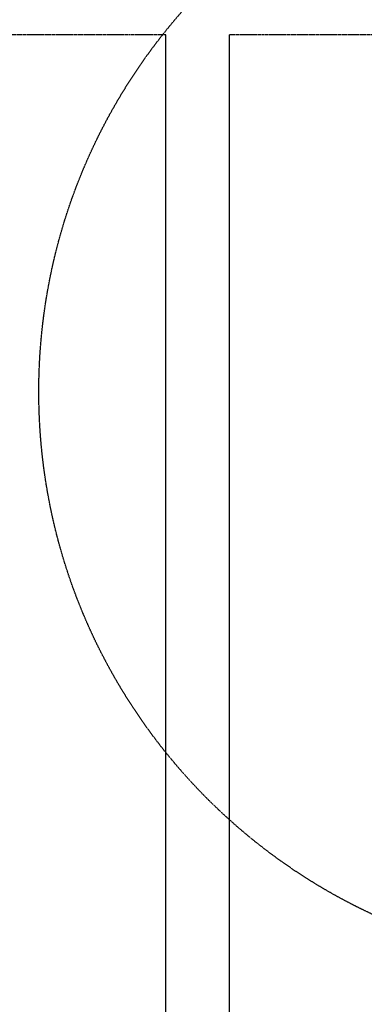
# Model space of a CAD drawing. Header units: inches. Extents: x -4968858 to -265257, y -220693 to 1871410.
# Tile 256 of 256: x -1885088 to -1884872, y 1197379 to 1197997. Entities that reach past the tile are written whole.
import ezdxf

# ---------------------------------------------------------------- set-up
doc = ezdxf.new("R2010")
doc.units = ezdxf.units.IN
doc.header["$MEASUREMENT"] = 0
for name, pattern in [('CENTER', [2, 1.25, -0.25, 0.25, -0.25]), ('CONTINOUS', [0]), ('HIDDEN', [0.375, 0.25, -0.125])]:
    doc.linetypes.add(name, pattern=pattern)
doc.layers.add('GRID', color=8, linetype='Continuous')
doc.layers.add('IPB', color=6, linetype='Continuous')

# ---------------------------------------------------------------- blocks, each defined once
blk = doc.blocks.new('UTCOMBINE')
at = {"color": 6}
for p, q in [((-717108.65, 44372.55, 0), (-717108.65, 42972.56, 0)), ((-717068.59, 44372.55, 0), (-717068.59, 42972.56, 0)), ((-717068.59, 44372.55, 0), (-717068.59, 42972.56, 0))]:
    blk.add_line(p, q, dxfattribs=at)
at = {"color": 6, "linetype": 'CENTER'}
for p, q in [((-717314.27, 42972.56, 0), (-717108.65, 42972.56, 0)), ((-717068.59, 42972.56, 0), (-716862.97, 42972.56, 0))]:
    blk.add_line(p, q, dxfattribs=at)
at = {"layer": 'IPB', "linetype": 'HIDDEN'}
blk.add_circle((-717350.27, 43196.45, 0), 361.31, dxfattribs=at)
blk = doc.blocks.new('TFMR YARD')
at = {"layer": 'GRID', "color": 1, "rotation": 180}
blk.add_blockref('UTCOMBINE', (-795623.35, 296115.83, 0), dxfattribs=at)

msp = doc.modelspace()

# ---------------------------------------------------------------- block references
at = {"color": 1, "linetype": 'CONTINOUS', "lineweight": 15}
msp.add_blockref('TFMR YARD', (-1806442.03, 944843.99), dxfattribs=at)

doc.saveas('drawing.dxf')
